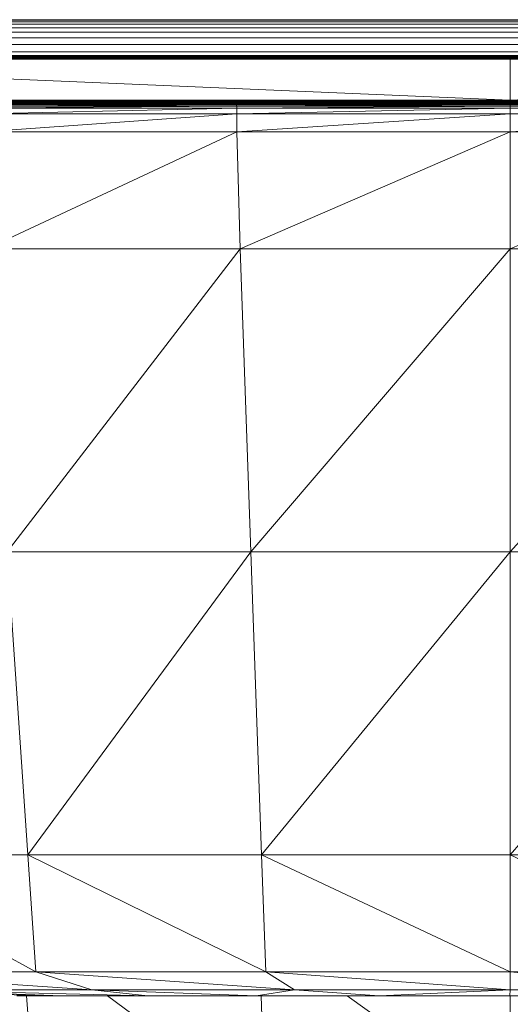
# Model space of a CAD drawing. Extents: x 180 to 9540, y 54 to 2910.
# Tile 45 of 82: x 6975 to 7040, y 894 to 1025. Entities that reach past the tile are written whole.
import ezdxf
from ezdxf.xclip import XClip

# ---------------------------------------------------------------- set-up
doc = ezdxf.new("R2010")
doc.units = 0
doc.header["$MEASUREMENT"] = 0
doc.header["$XCLIPFRAME"] = 0
doc.layers.add('320-W Umeblowanie U_floe', color=7, linetype='Continuous')
doc.layers.add('820-G Rysunki Obrazki', color=7, linetype='Continuous')

# ---------------------------------------------------------------- blocks, each defined once
blk = doc.blocks.new('Rysunek_2_2', base_point=(4248.05, 809.8))
at = {"color": 150, "linetype": 'Continuous', "lineweight": 13, "ltscale": 0.5}
for p, q in [((7039.72, 1020.05), (6911.9, 1020.04)), ((7039.72, 1020.04), (6911.9, 1020.04)), ((7039.72, 1020.04), (6911.9, 1020)), ((7039.72, 1020), (6911.9, 1020)), ((7039.72, 1020), (6911.9, 1019.93)), ((7039.72, 1019.93), (6911.9, 1019.93)), ((7039.72, 1019.93), (6911.9, 1019.83)), ((7039.72, 1019.83), (6911.9, 1019.83)), ((7039.72, 1019.83), (6911.9, 1019.7)), ((7039.72, 1019.7), (6911.9, 1019.7)), ((7039.72, 1019.7), (6911.9, 1019.55)), ((6911.9, 1019.55), (7039.72, 1014.15)), ((6911.9, 1019.55), (7039.72, 1019.55)), ((7039.72, 1020.05), (6966.9, 1020.05)), ((7039.72, 1020.05), (7112.54, 1020.05)), ((7039.72, 1020.04), (7039.72, 1020.05)), ((7039.72, 1020.05), (7167.54, 1020.04)), ((7167.54, 1020.04), (7039.72, 1020.04)), ((7039.72, 1020), (7039.72, 1020.04)), ((7039.72, 1020.04), (7167.54, 1020)), ((7167.54, 1020), (7039.72, 1020)), ((7167.54, 1020), (7039.72, 1019.93)), ((7039.72, 1019.93), (7039.72, 1020)), ((7039.72, 1020), (7167.54, 1019.93)), ((7167.54, 1019.93), (7039.72, 1019.83)), ((7039.72, 1019.83), (7039.72, 1019.93)), ((7039.72, 1019.93), (7167.54, 1019.83)), ((7039.72, 1019.7), (7039.72, 1019.83)), ((7039.72, 1019.83), (7167.54, 1019.7)), ((7167.54, 1019.7), (7039.72, 1019.7)), ((7039.72, 1019.55), (7039.72, 1019.7)), ((7039.72, 1019.7), (7167.54, 1019.55)), ((7039.72, 1014.15), (7039.72, 1019.55)), ((7039.72, 1019.55), (7167.54, 1019.55)), ((7167.54, 1019.55), (7039.72, 1014.15)), ((6911.9, 1014.15), (7039.72, 1013.99)), ((7039.72, 1014.15), (6911.9, 1014.15)), ((7039.72, 1013.99), (6911.9, 1013.99)), ((6911.9, 1013.99), (7039.72, 1013.87)), ((7167.54, 1014.15), (7039.72, 1013.99)), ((7039.72, 1014.15), (7039.72, 1013.99)), ((7167.54, 1014.15), (7039.72, 1014.15)), ((7167.54, 1013.99), (7039.72, 1013.87)), ((7167.54, 1013.99), (7039.72, 1013.99)), ((7039.72, 1013.99), (7039.72, 1013.87)), ((7039.72, 1013.87), (6911.9, 1013.87)), ((6911.9, 1013.87), (7039.72, 1013.77)), ((7039.72, 1013.77), (6911.9, 1013.77)), ((6911.9, 1013.77), (7039.72, 1013.7)), ((7039.72, 1013.7), (6911.9, 1013.7)), ((6911.9, 1013.7), (7039.72, 1013.66)), ((7039.72, 1013.66), (6911.9, 1013.66)), ((6911.9, 1013.66), (7039.72, 1013.65)), ((6966.9, 1013.65), (7039.72, 1013.65)), ((6968.88, 1013.59), (7003.22, 1013.59)), ((6969.35, 1013.53), (7003.22, 1013.59)), ((6969.35, 1013.53), (7003.46, 1013.53)), ((7003.46, 1013.53), (6969.51, 1013.34)), ((6969.51, 1013.34), (7003.54, 1013.34)), ((7003.54, 1013.09), (6969.51, 1013.09)), ((6969.51, 1012.3), (7003.54, 1013.09)), ((6969.52, 1013.09), (7003.54, 1013.34)), ((7003.22, 1013.59), (7039.75, 1013.59)), ((7003.46, 1013.53), (7003.22, 1013.59)), ((7003.46, 1013.53), (7039.75, 1013.59)), ((7003.46, 1013.53), (7039.75, 1013.53)), ((7003.46, 1013.53), (7003.54, 1013.34)), ((7039.75, 1013.53), (7003.54, 1013.34)), ((7003.54, 1013.34), (7039.75, 1013.34)), ((7003.54, 1013.09), (7003.54, 1013.34)), ((7003.54, 1013.09), (7039.75, 1013.34)), ((7003.54, 1012.3), (7003.54, 1013.09)), ((7039.75, 1013.09), (7003.54, 1013.09)), ((7003.54, 1012.3), (7039.75, 1013.09)), ((7167.54, 1013.87), (7039.72, 1013.77)), ((7167.54, 1013.87), (7039.72, 1013.87)), ((7039.72, 1013.87), (7039.72, 1013.77)), ((7167.54, 1013.77), (7039.72, 1013.7)), ((7167.54, 1013.77), (7039.72, 1013.77)), ((7039.72, 1013.77), (7039.72, 1013.7)), ((7167.54, 1013.7), (7039.72, 1013.66)), ((7167.54, 1013.7), (7039.72, 1013.7)), ((7039.72, 1013.7), (7039.72, 1013.66)), ((7039.72, 1013.65), (7039.72, 1013.66)), ((7167.54, 1013.66), (7039.72, 1013.65)), ((7167.54, 1013.66), (7039.72, 1013.66)), ((7112.54, 1013.65), (7039.72, 1013.65)), ((7039.75, 1013.53), (7039.75, 1013.59)), ((7039.75, 1013.59), (7076.28, 1013.59)), ((7039.75, 1013.59), (7076.04, 1013.53)), ((7076.04, 1013.53), (7039.75, 1013.34)), ((7039.75, 1013.34), (7039.75, 1013.53)), ((7039.75, 1013.53), (7076.04, 1013.53)), ((7039.75, 1013.34), (7075.96, 1013.34)), ((7039.75, 1013.34), (7039.75, 1013.09)), ((7039.75, 1012.3), (7039.75, 1013.09)), ((7039.75, 1013.09), (7075.96, 1013.09)), ((7039.75, 1013.09), (7075.96, 1012.3)), ((7003.54, 1012.3), (6969.51, 1009.92)), ((6969.51, 1012.3), (7003.54, 1012.3)), ((7039.75, 1012.3), (7003.54, 1009.92)), ((7003.54, 1012.3), (7003.54, 1009.92)), ((7003.54, 1012.3), (7039.75, 1012.3)), ((7039.75, 1009.92), (7039.75, 1012.3)), ((7075.96, 1012.3), (7039.75, 1009.92)), ((7039.75, 1012.3), (7075.96, 1012.3)), ((6969.51, 1009.92), (7003.54, 1009.92)), ((6970.41, 994.42), (7003.54, 1009.92)), ((7003.54, 1009.92), (7039.75, 1009.92)), ((7004, 994.42), (7003.54, 1009.92)), ((7039.75, 1009.92), (7004, 994.42)), ((7039.75, 994.42), (7039.75, 1009.92)), ((7039.75, 1009.92), (7075.96, 1009.92)), ((7039.75, 994.42), (7075.96, 1009.92)), ((6970.41, 994.42), (7004, 994.42)), ((7004, 994.42), (6973.11, 954.26)), ((7004, 994.42), (7039.75, 994.42)), ((7004, 994.42), (7005.39, 954.26)), ((7005.39, 954.26), (7039.75, 994.42)), ((7075.49, 994.42), (7039.75, 954.26)), ((7075.49, 994.42), (7039.75, 994.42)), ((7039.75, 994.42), (7039.75, 954.26)), ((6973.11, 954.26), (6975.86, 914.1)), ((6973.11, 954.26), (7005.39, 954.26)), ((7005.39, 954.26), (6975.86, 914.1)), ((7039.75, 954.26), (7005.39, 954.26)), ((7005.39, 954.26), (7006.81, 914.1)), ((7039.75, 954.26), (7006.81, 914.1)), ((7039.75, 954.26), (7074.1, 954.26)), ((7039.75, 914.1), (7074.1, 954.26)), ((7039.75, 914.1), (7039.75, 954.26)), ((6976.92, 898.59), (6948.87, 914.1)), ((6975.86, 914.1), (6948.87, 914.1)), ((6975.86, 914.1), (6976.92, 898.59)), ((6975.86, 914.1), (7007.36, 898.59)), ((7006.81, 914.1), (6975.86, 914.1)), ((7007.36, 898.59), (7006.81, 914.1)), ((7039.75, 898.59), (7006.81, 914.1)), ((7006.81, 914.1), (7039.75, 914.1)), ((7039.75, 914.1), (7072.68, 914.1)), ((7039.75, 914.1), (7039.75, 898.59)), ((7039.75, 914.1), (7072.14, 898.59)), ((6984.32, 896.2), (6950.38, 898.59)), ((6976.92, 898.59), (6950.38, 898.59)), ((6984.32, 896.2), (6976.92, 898.59)), ((7007.36, 898.59), (6976.92, 898.59)), ((6976.92, 898.59), (7011.18, 896.2)), ((7011.18, 896.2), (7007.36, 898.59)), ((7039.73, 896.2), (7007.36, 898.59)), ((7039.75, 898.59), (7007.36, 898.59)), ((7039.73, 896.2), (7039.75, 898.59)), ((7072.14, 898.59), (7039.75, 898.59)), ((7039.75, 898.59), (7068.29, 896.2)), ((6942.57, 896.2), (6980.38, 895.41)), ((6960.89, 896.2), (6991.77, 895.41)), ((6960.89, 896.2), (6980.38, 895.41)), ((6960.89, 896.2), (6984.32, 896.2)), ((6981.02, 895.41), (6975.15, 895.41)), ((6975.69, 895.41), (6976.81, 880.06)), ((6982.06, 895.41), (6981.02, 895.41)), ((6985.18, 895.41), (6982.06, 895.41)), ((6984.32, 896.2), (7006.1, 895.41)), ((6984.32, 896.2), (6991.77, 895.41)), ((6984.32, 896.2), (7011.18, 896.2)), ((6988.2, 895.41), (6986.41, 895.41)), ((6986.42, 895.41), (7007.32, 880.06)), ((6989.58, 895.41), (6988.2, 895.41)), ((6990.77, 895.41), (6989.58, 895.41)), ((6993.41, 895.41), (6992.26, 895.41)), ((6994.99, 895.41), (6993.41, 895.41)), ((6996.59, 895.41), (6994.99, 895.41)), ((6998.21, 895.41), (6996.59, 895.41)), ((7000.67, 895.41), (6998.21, 895.41)), ((7002.3, 895.41), (7000.67, 895.41)), ((7006.02, 895.41), (7002.3, 895.41)), ((7011.18, 896.2), (7006.1, 895.41)), ((7006.74, 895.41), (7007.32, 880.06)), ((7012.95, 895.41), (7007.6, 895.41)), ((7011.18, 896.2), (7022.4, 895.41)), ((7011.18, 896.2), (7039.73, 896.2)), ((7014.45, 895.41), (7012.95, 895.41)), ((7020.93, 895.41), (7014.45, 895.41)), ((7039.75, 880.06), (7018.15, 895.41)), ((7039.73, 896.2), (7022.4, 895.41)), ((7029.52, 895.41), (7022.4, 895.41)), ((7030.85, 895.41), (7029.52, 895.41)), ((7038.36, 895.41), (7039.66, 895.41)), ((7039.69, 895.41), (7039.66, 895.41)), ((7068.29, 896.2), (7039.69, 895.41)), ((7039.73, 896.2), (7039.69, 895.41)), ((7039.73, 896.2), (7068.29, 896.2)), ((7039.75, 880.06), (7039.75, 895.41))]:
    blk.add_line(p, q, dxfattribs=at)
at = {"color": 150, "linetype": 'Continuous', "lineweight": 13, "ltscale": 0.5, "flags": 128}
for points in [[(6966.9, 1020.05), (7039.72, 1020.05), (7112.54, 1020.05)], [(7112.54, 1013.65), (7039.72, 1013.65), (6966.9, 1013.65)], [(6974.43, 895.41), (6975.15, 895.41), (6981.02, 895.41), (6982.06, 895.41), (6985.18, 895.41), (6986.41, 895.41), (6988.2, 895.41), (6989.58, 895.41), (6990.77, 895.41), (6992.26, 895.41), (6993.41, 895.41), (6994.99, 895.41), (6996.59, 895.41), (6998.21, 895.41), (7000.67, 895.41), (7002.3, 895.41), (7006.02, 895.41), (7007.6, 895.41), (7012.95, 895.41), (7014.45, 895.41), (7020.93, 895.41), (7022.33, 895.41), (7029.52, 895.41), (7030.85, 895.41), (7038.36, 895.41), (7039.66, 895.41), (7047.15, 895.41)]]:
    blk.add_lwpolyline(points, dxfattribs=at)
at = {"layer": '320-W Umeblowanie U_floe', "color": 150, "linetype": 'Continuous', "lineweight": 13, "ltscale": 0.5}
for p, q in [((7534.63, 1024.8), (6649.63, 1024.8)), ((6649.63, 1024.73), (7534.63, 1024.73)), ((6649.63, 1024.53), (7534.63, 1024.53)), ((6649.63, 1024.2), (7534.63, 1024.2)), ((6649.63, 1023.73), (7534.63, 1023.73)), ((6649.63, 1023.13), (7534.63, 1023.13)), ((6649.63, 1022.4), (7534.63, 1022.4)), ((6649.63, 1021.53), (7534.63, 1021.53)), ((6649.63, 1020.53), (7534.63, 1020.53))]:
    blk.add_line(p, q, dxfattribs=at)

msp = doc.modelspace()

# ---------------------------------------------------------------- block references
at = {"layer": '820-G Rysunki Obrazki', "color": 7, "linetype": 'Continuous', "lineweight": 13, "ltscale": 0.1}
ref = msp.add_blockref('Rysunek_2_2', (4248.05, 809.8), dxfattribs=at)
XClip(ref).set_block_clipping_path([(4133.6196216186, 305.1003815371), (8557.1514411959, 2650.020916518)])

doc.saveas('drawing.dxf')
